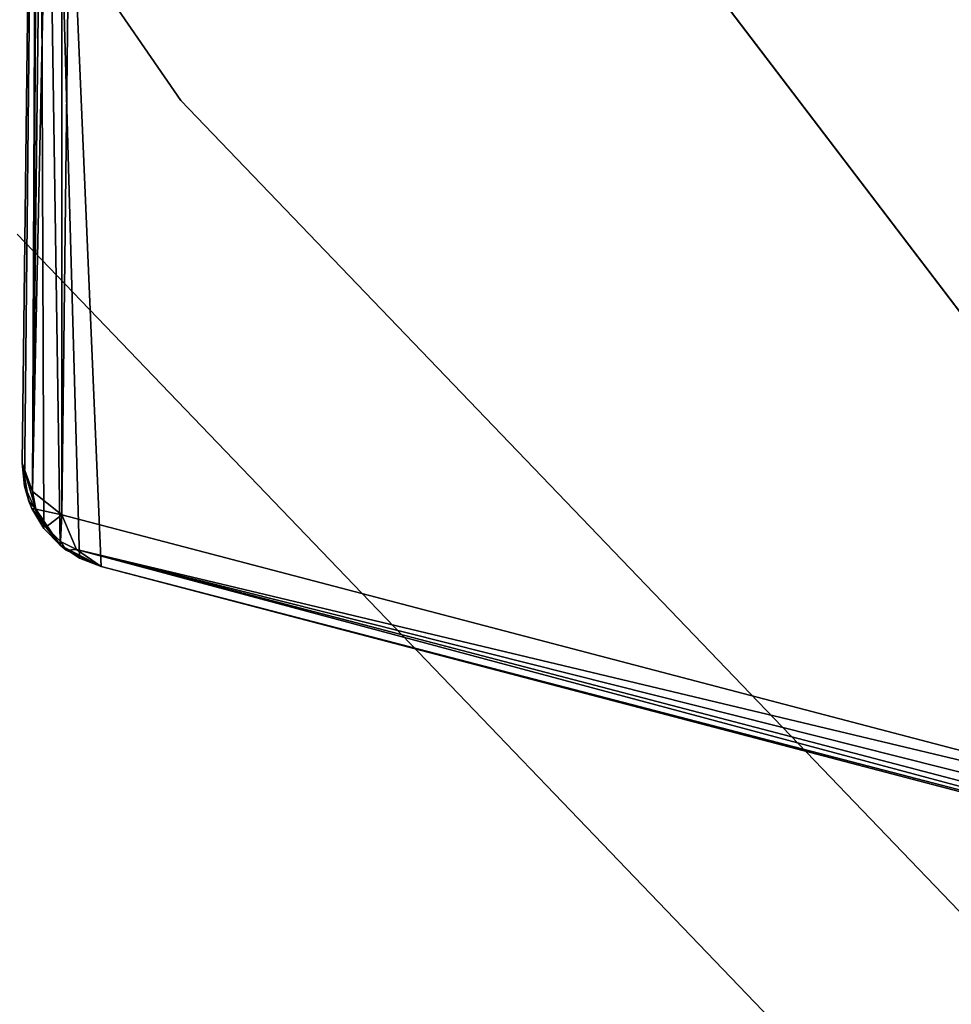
# Model space of a CAD drawing. Extents: x 1239 to 1951, y -365 to 347.
# Tile 59 of 202: x 1452 to 1461, y -133 to -124. Entities that reach past the tile are written whole.
import ezdxf

# ---------------------------------------------------------------- set-up
doc = ezdxf.new("R2010")
doc.units = 0
doc.header["$LTSCALE"] = 25.4
doc.layers.get('0').update_dxf_attribs({"color": 13, "linetype": 'CONTINUOUS'})

# ---------------------------------------------------------------- blocks, each defined once
blk = doc.blocks.new('GRUPUJ_10')
at = {"color": 0}
mesh = blk.add_polyface(dxfattribs=at)
corners = [(195.9814, 262.7299, 138.8466), (212.7114, 238.4924, 145.8466), (212.7114, 238.4924, 138.8466), (195.9814, 262.7299, 145.8466)]
mesh.append_faces([[corners[k] for k in face] for face in [(0, 1, 2), (1, 0, 3)]], dxfattribs={"vtx0": -1, "color": 0})
mesh = blk.add_polyface(dxfattribs=at)
corners = [(212.7114, 238.4924, 138.8466), (233.1127, 217.2525, 145.8466), (233.1127, 217.2525, 138.8466), (212.7114, 238.4924, 145.8466)]
mesh.append_faces([[corners[k] for k in face] for face in [(0, 1, 2), (1, 0, 3)]], dxfattribs={"vtx0": -1, "color": 0})
mesh = blk.add_polyface(dxfattribs=at)
corners = [(211.1622, 237.2276, 145.8466), (231.7864, 215.7555, 138.8466), (231.7864, 215.7555, 145.8466), (211.1622, 237.2276, 138.8466)]
mesh.append_faces([[corners[k] for k in face] for face in [(0, 1, 2), (1, 0, 3)]], dxfattribs={"vtx0": -1, "color": 0})
blk = doc.blocks.new('GRUPUJ_12')
at = {"color": 254}
mesh = blk.add_polyface(dxfattribs=at)
corners = [(212.9092, 249.7557, 150), (212.7559, 236.896, 10.75), (212.7559, 236.896, 139.8657), (212.9092, 249.7557, 0.6157)]
mesh.append_faces([[corners[k] for k in face] for face in [(0, 1, 2), (1, 0, 3)]], dxfattribs={"vtx0": -1, "color": 254})
mesh = blk.add_polyface(dxfattribs=at)
corners = [(212.9092, 249.7557, 150), (213.5024, 235.9167, 139.8657), (225.943, 232.6569, 150), (213.2964, 235.9958, 139.7174), (213.1128, 236.1182, 139.6255), (212.9606, 236.2778, 139.5943), (212.7776, 236.6764, 139.7174), (212.7559, 236.896, 139.8657)]
mesh.append_faces([[corners[k] for k in face] for face in [(0, 1, 2), (6, 0, 7)]], dxfattribs={"vtx0": -1, "color": 254})
mesh.append_faces([[corners[k] for k in face] for face in [(1, 0, 3), (3, 0, 4), (4, 0, 5), (5, 0, 6)]], dxfattribs={"vtx0": -1, "vtx1": -1, "color": 254})
mesh = blk.add_polyface(dxfattribs=at)
corners = [(212.9092, 249.7557, 0.6157), (212.8513, 236.6269, 10.41), (212.7559, 236.896, 10.75)]
mesh.append_faces([[corners[k] for k in face] for face in [(0, 1, 2)]], dxfattribs={"color": 254})
mesh = blk.add_polyface(dxfattribs=at)
corners = [(212.9092, 249.7557, 0.6157), (212.9341, 249.7231, 0.3568), (212.8513, 236.6269, 10.41)]
mesh.append_faces([[corners[k] for k in face] for face in [(0, 1, 2)]], dxfattribs={"color": 254})
mesh = blk.add_polyface(dxfattribs=at)
corners = [(212.9341, 249.7231, 0.3568), (213.0074, 249.6269, 0.162), (212.8513, 236.6269, 10.41)]
mesh.append_faces([[corners[k] for k in face] for face in [(0, 1, 2)]], dxfattribs={"color": 254})
mesh = blk.add_polyface(dxfattribs=at)
corners = [(225.9182, 232.6895, 0.3568), (225.943, 232.6569, 150), (225.943, 232.6569, 0.6157), (212.9092, 249.7557, 150), (225.8448, 232.7857, 0.162), (225.7267, 232.9407, 0.041), (225.5698, 233.1465), (213.2824, 249.2661), (213.1255, 249.4719, 0.041), (213.0074, 249.6269, 0.162), (212.9341, 249.7231, 0.3568), (212.9092, 249.7557, 0.6157)]
mesh.append_faces([[corners[k] for k in face] for face in [(0, 1, 2), (3, 10, 11)]], dxfattribs={"vtx0": -1, "color": 254})
mesh.append_faces([[corners[k] for k in face] for face in [(1, 0, 3)]], dxfattribs={"vtx0": -1, "vtx1": -1, "color": 254})
mesh.append_faces([[corners[k] for k in face] for face in [(3, 0, 4), (3, 4, 5), (3, 5, 6), (3, 6, 7), (3, 7, 8), (3, 8, 9), (3, 9, 10)]], dxfattribs={"vtx0": -1, "vtx2": -1, "color": 254})
mesh = blk.add_polyface(dxfattribs=at)
corners = [(213.0074, 249.6269, 0.162), (213.1255, 249.4719, 0.041), (212.8513, 236.6269, 10.41)]
mesh.append_faces([[corners[k] for k in face] for face in [(0, 1, 2)]], dxfattribs={"color": 254})
mesh = blk.add_polyface(dxfattribs=at)
corners = [(213.1255, 249.4719, 0.041), (213.1291, 236.4063, 10.1343), (212.8513, 236.6269, 10.41)]
mesh.append_faces([[corners[k] for k in face] for face in [(0, 1, 2)]], dxfattribs={"color": 254})
mesh = blk.add_polyface(dxfattribs=at)
corners = [(213.1255, 249.4719, 0.041), (213.2824, 249.2661), (213.1291, 236.4063, 10.1343)]
mesh.append_faces([[corners[k] for k in face] for face in [(0, 1, 2)]], dxfattribs={"color": 254})
mesh = blk.add_polyface(dxfattribs=at)
corners = [(213.2824, 249.2661), (225.5698, 233.1465), (213.1291, 236.4063, 10.1343)]
mesh.append_faces([[corners[k] for k in face] for face in [(0, 1, 2)]], dxfattribs={"color": 254})
mesh = blk.add_polyface(dxfattribs=at)
corners = [(212.7559, 236.896, 10.75), (212.8183, 236.5362, 10.75), (212.7776, 236.6764, 139.7174)]
mesh.append_faces([[corners[k] for k in face] for face in [(0, 1, 2)]], dxfattribs={"color": 254})
mesh = blk.add_polyface(dxfattribs=at)
corners = [(212.7559, 236.896, 10.75), (212.7776, 236.6764, 139.7174), (212.7559, 236.896, 139.8657)]
mesh.append_faces([[corners[k] for k in face] for face in [(0, 1, 2)]], dxfattribs={"color": 254})
mesh = blk.add_polyface(dxfattribs=at)
corners = [(212.7559, 236.896, 10.75), (212.8513, 236.6269, 10.41), (212.8837, 236.4595, 10.5068)]
mesh.append_faces([[corners[k] for k in face] for face in [(0, 1, 2)]], dxfattribs={"color": 254})
mesh = blk.add_polyface(dxfattribs=at)
corners = [(212.7559, 236.896, 10.75), (212.8837, 236.4595, 10.5068), (212.8183, 236.5362, 10.75)]
mesh.append_faces([[corners[k] for k in face] for face in [(0, 1, 2)]], dxfattribs={"color": 254})
mesh = blk.add_polyface(dxfattribs=at)
corners = [(212.7776, 236.6764, 139.7174), (212.8183, 236.5362, 10.75), (212.847, 236.467, 139.6255)]
mesh.append_faces([[corners[k] for k in face] for face in [(0, 1, 2)]], dxfattribs={"color": 254})
mesh = blk.add_polyface(dxfattribs=at)
corners = [(212.8513, 236.6269, 10.41), (213.1291, 236.4063, 10.1343), (212.8837, 236.4595, 10.5068)]
mesh.append_faces([[corners[k] for k in face] for face in [(0, 1, 2)]], dxfattribs={"color": 254})
mesh = blk.add_polyface(dxfattribs=at)
corners = [(212.8183, 236.5362, 10.75), (212.8837, 236.4595, 10.5068), (212.847, 236.467, 10.75)]
mesh.append_faces([[corners[k] for k in face] for face in [(0, 1, 2)]], dxfattribs={"color": 254})
mesh = blk.add_polyface(dxfattribs=at)
corners = [(212.8183, 236.5362, 10.75), (212.847, 236.467, 10.75), (212.847, 236.467, 139.6255)]
mesh.append_faces([[corners[k] for k in face] for face in [(0, 1, 2)]], dxfattribs={"color": 254})
mesh = blk.add_polyface(dxfattribs=at)
corners = [(212.847, 236.467, 10.75), (213.1128, 236.1182, 10.75), (213.1128, 236.1182, 139.6255)]
mesh.append_faces([[corners[k] for k in face] for face in [(0, 1, 2)]], dxfattribs={"color": 254})
mesh = blk.add_polyface(dxfattribs=at)
corners = [(212.847, 236.467, 10.75), (212.9606, 236.2778, 139.5943), (212.847, 236.467, 139.6255)]
mesh.append_faces([[corners[k] for k in face] for face in [(0, 1, 2)]], dxfattribs={"color": 254})
mesh = blk.add_polyface(dxfattribs=at)
corners = [(212.847, 236.467, 10.75), (212.8837, 236.4595, 10.5068), (213.1128, 236.1182, 10.75)]
mesh.append_faces([[corners[k] for k in face] for face in [(0, 1, 2)]], dxfattribs={"color": 254})
mesh = blk.add_polyface(dxfattribs=at)
corners = [(212.847, 236.467, 10.75), (213.1128, 236.1182, 139.6255), (212.9606, 236.2778, 139.5943)]
mesh.append_faces([[corners[k] for k in face] for face in [(0, 1, 2)]], dxfattribs={"color": 254})
mesh = blk.add_polyface(dxfattribs=at)
corners = [(212.8837, 236.4595, 10.5068), (212.978, 236.2911, 10.5414), (213.1128, 236.1182, 10.75)]
mesh.append_faces([[corners[k] for k in face] for face in [(0, 1, 2)]], dxfattribs={"color": 254})
mesh = blk.add_polyface(dxfattribs=at)
corners = [(212.8837, 236.4595, 10.5068), (213.1291, 236.4063, 10.1343), (212.978, 236.2911, 10.5414)]
mesh.append_faces([[corners[k] for k in face] for face in [(0, 1, 2)]], dxfattribs={"color": 254})
mesh = blk.add_polyface(dxfattribs=at)
corners = [(213.1291, 236.4063, 10.1343), (213.1154, 236.1556, 10.5068), (212.978, 236.2911, 10.5414)]
mesh.append_faces([[corners[k] for k in face] for face in [(0, 1, 2)]], dxfattribs={"color": 254})
mesh = blk.add_polyface(dxfattribs=at)
corners = [(213.1154, 236.1556, 10.5068), (213.1291, 236.4063, 10.1343), (213.2682, 236.08, 10.41)]
mesh.append_faces([[corners[k] for k in face] for face in [(0, 1, 2)]], dxfattribs={"color": 254})
mesh = blk.add_polyface(dxfattribs=at)
corners = [(213.2682, 236.08, 10.41), (213.1291, 236.4063, 10.1343), (225.5698, 233.1465)]
mesh.append_faces([[corners[k] for k in face] for face in [(0, 1, 2)]], dxfattribs={"color": 254})
mesh = blk.add_polyface(dxfattribs=at)
corners = [(212.978, 236.2911, 10.5414), (213.1154, 236.1556, 10.5068), (213.1128, 236.1182, 10.75)]
mesh.append_faces([[corners[k] for k in face] for face in [(0, 1, 2)]], dxfattribs={"color": 254})
mesh = blk.add_polyface(dxfattribs=at)
corners = [(213.1128, 236.1182, 10.75), (213.1154, 236.1556, 10.5068), (213.172, 236.0722, 10.75)]
mesh.append_faces([[corners[k] for k in face] for face in [(0, 1, 2)]], dxfattribs={"color": 254})
mesh = blk.add_polyface(dxfattribs=at)
corners = [(213.172, 236.0722, 10.75), (213.1154, 236.1556, 10.5068), (213.2682, 236.08, 10.41)]
mesh.append_faces([[corners[k] for k in face] for face in [(0, 1, 2)]], dxfattribs={"color": 254})
mesh = blk.add_polyface(dxfattribs=at)
corners = [(213.5024, 235.9167, 139.8657), (213.1128, 236.1182, 10.75), (213.172, 236.0722, 10.75)]
mesh.append_faces([[corners[k] for k in face] for face in [(0, 1, 2)]], dxfattribs={"color": 254})
mesh = blk.add_polyface(dxfattribs=at)
corners = [(213.5024, 235.9167, 139.8657), (213.2964, 235.9958, 139.7174), (213.1128, 236.1182, 10.75)]
mesh.append_faces([[corners[k] for k in face] for face in [(0, 1, 2)]], dxfattribs={"color": 254})
mesh = blk.add_polyface(dxfattribs=at)
corners = [(213.2964, 235.9958, 139.7174), (213.1128, 236.1182, 139.6255), (213.1128, 236.1182, 10.75)]
mesh.append_faces([[corners[k] for k in face] for face in [(0, 1, 2)]], dxfattribs={"color": 254})
mesh = blk.add_polyface(dxfattribs=at)
corners = [(213.172, 236.0722, 10.75), (213.2682, 236.08, 10.41), (213.5024, 235.9167, 10.75)]
mesh.append_faces([[corners[k] for k in face] for face in [(0, 1, 2)]], dxfattribs={"color": 254})
mesh = blk.add_polyface(dxfattribs=at)
corners = [(213.5024, 235.9167, 139.8657), (213.172, 236.0722, 10.75), (213.5024, 235.9167, 10.75)]
mesh.append_faces([[corners[k] for k in face] for face in [(0, 1, 2)]], dxfattribs={"color": 254})
mesh = blk.add_polyface(dxfattribs=at)
corners = [(213.5024, 235.9167, 10.75), (213.2682, 236.08, 10.41), (225.9182, 232.6895, 0.3568)]
mesh.append_faces([[corners[k] for k in face] for face in [(0, 1, 2)]], dxfattribs={"color": 254})
mesh = blk.add_polyface(dxfattribs=at)
corners = [(213.2682, 236.08, 10.41), (225.8448, 232.7857, 0.162), (225.9182, 232.6895, 0.3568)]
mesh.append_faces([[corners[k] for k in face] for face in [(0, 1, 2)]], dxfattribs={"color": 254})
mesh = blk.add_polyface(dxfattribs=at)
corners = [(213.2682, 236.08, 10.41), (225.5698, 233.1465), (225.7267, 232.9407, 0.041)]
mesh.append_faces([[corners[k] for k in face] for face in [(0, 1, 2)]], dxfattribs={"color": 254})
mesh = blk.add_polyface(dxfattribs=at)
corners = [(213.2682, 236.08, 10.41), (225.7267, 232.9407, 0.041), (225.8448, 232.7857, 0.162)]
mesh.append_faces([[corners[k] for k in face] for face in [(0, 1, 2)]], dxfattribs={"color": 254})
mesh = blk.add_polyface(dxfattribs=at)
corners = [(225.943, 232.6569, 150), (213.5024, 235.9167, 10.75), (225.943, 232.6569, 0.6157), (213.5024, 235.9167, 139.8657)]
mesh.append_faces([[corners[k] for k in face] for face in [(0, 1, 2), (1, 0, 3)]], dxfattribs={"vtx0": -1, "color": 254})
mesh = blk.add_polyface(dxfattribs=at)
corners = [(213.5024, 235.9167, 10.75), (225.9182, 232.6895, 0.3568), (225.943, 232.6569, 0.6157)]
mesh.append_faces([[corners[k] for k in face] for face in [(0, 1, 2)]], dxfattribs={"color": 254})
blk = doc.blocks.new('CRISTAL-L-7631-7630_STL_1')
at = {"color": 0}
blk.add_blockref('GRUPUJ_12', (144.9903, -356.0603, 144.2191), dxfattribs=at)
at = {"color": 250}
blk.add_blockref('GRUPUJ_10', (146.5342, -354.2299, 165.3724), dxfattribs=at)
blk = doc.blocks.new('GRUPUJ_16')
at = {"color": 0}
blk.add_blockref('CRISTAL-L-7631-7630_STL_1', (-144.9903, 356.0603, -7.2191), dxfattribs=at)
blk = doc.blocks.new('GRUPUJ_5')
at = {"color": 0}
blk.add_blockref('GRUPUJ_16', (0, 0), dxfattribs=at)

msp = doc.modelspace()

# ---------------------------------------------------------------- block references
at = {"color": 0}
msp.add_blockref('GRUPUJ_5', (1239.459, -364.8493), dxfattribs=at)

doc.saveas('drawing.dxf')
